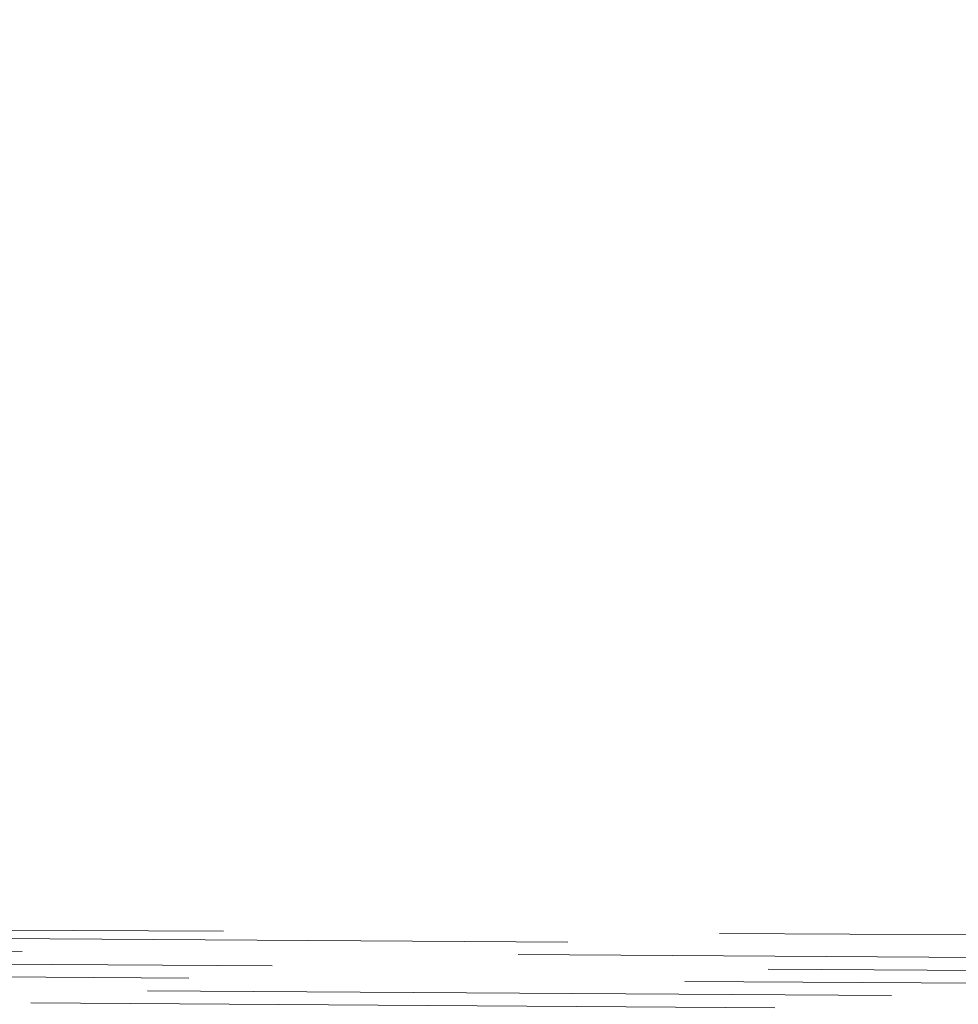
# Model space of a CAD drawing. Extents: x 146022 to 147316, y 438423 to 438809.
# Tile 230 of 256: x 147052.669 to 147053.428, y 438611.951 to 438612.747. Entities that reach past the tile are written whole.
import ezdxf

# ---------------------------------------------------------------- set-up
doc = ezdxf.new("R2010")
doc.units = 0
doc.header["$MEASUREMENT"] = 0
doc.linetypes.add('DGN Style 2', pattern=[1.0028097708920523, 0.6016858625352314, -0.4011239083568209])
doc.linetypes.add('DGN Style 3', pattern=[1.403933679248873, 1.002809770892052, -0.4011239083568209])
doc.layers.add('BR_X_SV_Deck_Top', color=230, linetype='DGN Style 3', lineweight=0)
doc.layers.add('SV_X_Break_Lines', color=4, linetype='DGN Style 2', lineweight=0)

# ---------------------------------------------------------------- blocks, each defined once
blk = doc.blocks.new('*U1358', base_point=(146987.0690416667, 438628.4955, 1138.493))
at = {"layer": 'BR_X_SV_Deck_Top', "color": 136, "linetype": 'DGN Style 2', "lineweight": 0, "flags": 128}
for points, elevation in [([(147087.9306772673, 438644.8511586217), (147087.884000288, 438645.0117390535), (147087.8743622, 438645.0325544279), (147087.8654523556, 438645.0261803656), (147087.8572707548, 438644.9926168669), (147087.8498173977, 438644.9318639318), (147087.8309127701, 438644.7336035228), (147087.7008674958, 438644.6683532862), (147087.3249101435, 438644.6212978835), (147086.7030407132, 438644.5924373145), (147085.835259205, 438644.5817715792), (147078.1640559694, 438644.5676234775), (147068.055535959, 438644.5453106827), (147065.1391803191, 438644.5406839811), (147062.0285196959, 438644.5392933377), (147058.7235540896, 438644.5411387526), (147055.2242835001, 438644.5462202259), (147045.6338219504, 438644.5640855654), (147037.877218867, 438644.5774389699), (147036.6395361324, 438644.5788922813), (147030.4091758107, 438644.5854579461), (147028.6324594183, 438644.5881662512), (147019.7571185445, 438644.6021413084), (147019.5329675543, 438643.8169924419), (147019.4852271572, 438643.6530137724), (147019.3914981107, 438643.3506615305), (147019.1322582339, 438642.5864596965), (147007.4165514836, 438642.5418989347), (147004.7065249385, 438642.5337336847), (147001.597462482, 438642.528335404), (146998.089364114, 438642.5257040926), (146983.2311572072, 438642.5298907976), (146976.8629791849, 438642.5325208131), (146974.1850540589, 438642.5343342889), (146972.6962712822, 438642.5367360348), (146972.1675909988, 438642.5367455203), (146971.5951625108, 438642.533783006), (146971.4515737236, 438642.5333825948), (146971.2871130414, 438642.5331773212), (146971.1017804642, 438642.5331671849), (146970.188194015, 438642.5335752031), (146970.3297516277, 438642.35317777), (146970.3894595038, 438642.2714643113), (146970.5079155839, 438642.1036371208), (146970.6851198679, 438641.8496961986), (146970.921072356, 438641.5096415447), (146971.6286099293, 438640.4880108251), (146971.8768585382, 438640.1285319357), (146972.0909511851, 438639.8163183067), (146972.2708878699, 438639.5513699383), (146973.0172813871, 438638.428117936), (146978.869786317, 438633.1223298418), (146980.0241005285, 438632.0667342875), (146980.9788267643, 438631.1738568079), (146981.7339650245, 438630.443697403), (146982.289515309, 438629.8762560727), (146984.4163780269, 438627.6078720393), (146976.4473393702, 438620.3325016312), (146973.8743463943, 438617.9846930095), (146973.2195818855, 438617.3884441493), (146972.9859720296, 438617.1772989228), (146972.8784868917, 438617.0905296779), (146972.848812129, 438617.0519081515), (146972.8264623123, 438617.0202828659), (146972.7959767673, 438616.9769157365), (146972.7038343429, 438616.8456142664), (146972.6416184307, 438616.7637864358), (146972.5240775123, 438616.6167790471), (146972.3512115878, 438616.4045920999), (146972.123020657, 438616.1272255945), (146971.4407448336, 438615.3006755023), (146971.2150537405, 438615.0273716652), (146970.9446455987, 438614.7006786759), (146970.8999285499, 438614.6472895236), (146970.8320065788, 438614.5691849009), (146972.1212210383, 438614.5574926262), (146972.7251511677, 438614.5522135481), (146974.942380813, 438614.5328107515), (146976.7143335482, 438614.5163005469), (146983.0424281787, 438614.456744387), (146993.9547224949, 438614.3537488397), (146997.6379768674, 438614.3195432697), (147000.5035192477, 438614.2941732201), (147002.5513496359, 438614.2776386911), (147003.7814680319, 438614.2699396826), (147006.8524959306, 438614.2563662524), (147007.8529556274, 438614.2484584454), (147010.212269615, 438614.2233897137), (147016.2748382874, 438614.1505022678), (147017.7612354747, 438613.4928795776), (147018.0603947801, 438613.3498279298), (147018.3208453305, 438613.2025112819), (147018.5425871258, 438613.0509296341), (147018.7256201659, 438612.8950829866), (147019.4894539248, 438612.1578469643), (147028.6895656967, 438612.0978816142), (147032.1258702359, 438612.0762321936), (147033.4640721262, 438612.0684449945), (147034.5489737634, 438612.062682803), (147037.1043111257, 438612.050016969), (147038.3859887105, 438612.0429969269), (147046.1121343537, 438611.9946925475), (147055.5672279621, 438611.9335924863), (147059.0010815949, 438611.9113459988), (147062.2113222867, 438611.8904315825), (147067.9609648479, 438611.8525989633), (147077.4889597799, 438611.7899325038), (147081.2465579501, 438611.7692366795), (147085.4964229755, 438611.7560184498), (147086.4644074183, 438611.7428856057), (147087.1555810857, 438611.7097102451), (147087.5699439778, 438611.6564923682), (147087.7074960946, 438611.5832319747), (147087.7055268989, 438611.292251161), (147087.708152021, 438611.2521252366), (147087.7130960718, 438611.240769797), (147087.7203590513, 438611.2581848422), (147087.7596637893, 438611.4065861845)], 1137.900000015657), ([(147087.9517468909, 438644.7025186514), (147087.8877178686, 438644.9227944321), (147087.8749011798, 438644.9555882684), (147087.8638921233, 438644.9595658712), (147087.854690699, 438644.9347272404), (147087.8472969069, 438644.8810723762), (147087.8299903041, 438644.6995710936), (147087.6539121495, 438644.6397462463), (147087.1386576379, 438644.5963976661), (147086.2842267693, 438644.5695253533), (147085.0906195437, 438644.5591293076), (147081.4554317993, 438644.5533748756), (147078.1889840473, 438644.5474319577), (147076.1507174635, 438644.5432401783), (147073.8424224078, 438644.538234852), (147067.3269309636, 438644.5238025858), (147064.6816249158, 438644.5200122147), (147061.6323253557, 438644.5194653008), (147058.1790322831, 438644.5221618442), (147039.8902656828, 438644.5549258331), (147035.3921702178, 438644.5628304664), (147034.5007991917, 438644.5640757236), (147026.2760335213, 438644.5754021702), (147025.9672972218, 438643.4939706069), (147025.9065109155, 438643.2826966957), (147025.8564675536, 438643.112345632), (147025.8171671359, 438642.9829174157), (147025.7886096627, 438642.894412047), (147025.6804083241, 438642.576873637), (147009.3882519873, 438642.5149063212), (147005.8718385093, 438642.5034582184), (147002.304950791, 438642.4956713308), (146998.6875888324, 438642.4915456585), (146995.0197526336, 438642.4910812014), (146977.7854104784, 438642.4974565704), (146978.4296795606, 438641.5180460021), (146978.6625927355, 438641.166385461), (146978.957448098, 438640.7216572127), (146980.4779715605, 438638.4291007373), (146984.848829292, 438634.4665504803), (146985.7592451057, 438633.6266451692), (146986.6172678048, 438632.8051650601), (146987.4228973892, 438632.0021101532), (146988.1761338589, 438631.2174804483), (146991.5689867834, 438627.5988672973), (146986.7373656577, 438623.1878166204), (146985.732588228, 438622.2809474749), (146984.7889507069, 438621.4507903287), (146983.9064530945, 438620.6973451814), (146983.0850953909, 438620.0206120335), (146979.3947525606, 438617.0415186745), (146979.0726247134, 438616.6777040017), (146978.9860928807, 438616.5722498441), (146978.8645521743, 438616.4118079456), (146978.708002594, 438616.1963783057), (146978.5164441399, 438615.9259609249), (146977.5408173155, 438614.5357084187), (146998.1374773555, 438614.342138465), (147000.9013875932, 438614.3185453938), (147003.0484850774, 438614.3024368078), (147004.5787698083, 438614.2938127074), (147007.837112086, 438614.2807944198), (147009.1478606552, 438614.2736180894), (147010.6363496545, 438614.2618528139), (147012.3025790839, 438614.2454985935), (147014.1465489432, 438614.224555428), (147023.1664692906, 438614.1161131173), (147024.0256945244, 438613.7359684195), (147024.214808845, 438613.6376570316), (147024.413912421, 438613.5056420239), (147024.6230052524, 438613.3399233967), (147024.8420873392, 438613.1405011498), (147025.8877786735, 438612.1312222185), (147031.5710828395, 438612.0942752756), (147032.3900109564, 438612.0892262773), (147033.0786001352, 438612.0852192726), (147033.6368503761, 438612.0822542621), (147034.9517324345, 438612.0757368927), (147035.8847024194, 438612.0703574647), (147037.69745083, 438612.0591072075), (147040.3899776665, 438612.0419861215), (147043.9622829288, 438612.0189942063), (147054.6614681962, 438611.9498546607), (147058.4590560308, 438611.9252652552), (147061.8274305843, 438611.9033516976), (147064.7665918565, 438611.8841139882), (147067.2765398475, 438611.8675521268), (147073.3974501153, 438611.8269549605), (147075.5882167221, 438611.8131211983), (147077.5698338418, 438611.802067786), (147079.3423014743, 438611.7937947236), (147080.9056196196, 438611.7883020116), (147084.7956020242, 438611.7773619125), (147086.0719053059, 438611.7642856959), (147086.9833283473, 438611.7332621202), (147087.5298711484, 438611.6842911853), (147087.7115337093, 438611.6173728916), (147087.7094602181, 438611.4149942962), (147087.7102020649, 438611.3539586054), (147087.7139827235, 438611.3226354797), (147087.720802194, 438611.3210249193), (147087.7306604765, 438611.3491269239), (147087.7837563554, 438611.549598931)], 1137.799999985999), ([(147087.9728165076, 438644.5538787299), (147087.8914354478, 438644.83384984), (147087.8754401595, 438644.8786221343), (147087.8623318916, 438644.8929513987), (147087.852110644, 438644.876837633), (147087.8447764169, 438644.8302808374), (147087.8290678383, 438644.6655386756), (147087.6069568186, 438644.6111392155), (147086.9524051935, 438644.5714974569), (147085.8654129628, 438644.5466133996), (147084.3459801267, 438644.5364870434), (147079.7175717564, 438644.5291603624), (147076.080384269, 438644.5227493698), (147074.1373796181, 438644.5188568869), (147072.1114343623, 438644.5145064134), (147066.5983262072, 438644.5022944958), (147064.2320289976, 438644.4993256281), (147061.267968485, 438644.499577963), (147057.7061446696, 438644.5030515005), (147032.7403699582, 438644.5485045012), (147032.7284308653, 438644.5365597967), (147032.7034572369, 438644.4411590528), (147032.4851478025, 438643.5029456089), (147032.4116094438, 438643.2103045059), (147032.2955908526, 438642.799536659), (147032.2681484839, 438642.7034603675), (147032.248353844, 438642.6342682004), (147032.2362069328, 438642.5919601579), (147032.2317077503, 438642.5765362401), (147032.228556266, 438642.5672875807), (147011.3599518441, 438642.4879137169), (147007.1257686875, 438642.4731499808), (147003.3669068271, 438642.4628761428), (147000.0833662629, 438642.4570922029), (146997.2751469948, 438642.4557981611), (146985.2792067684, 438642.460235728), (146986.518731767, 438640.5724962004), (146986.7221701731, 438640.2646169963), (146986.9335675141, 438639.9455022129), (146987.9386592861, 438638.4300835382), (146990.8278703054, 438635.8107706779), (146991.4943878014, 438635.1865555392), (146992.2557069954, 438634.4364727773), (146993.1118278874, 438633.5605223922), (146994.0627504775, 438632.5587043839), (146998.7215931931, 438627.5898625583), (146997.0273885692, 438626.0431306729), (146996.5149073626, 438625.5958483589), (146995.7035514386, 438624.9168865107), (146994.5933207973, 438624.0062451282), (146993.1842154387, 438622.8639242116), (146985.9110160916, 438616.992507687), (146985.2761428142, 438616.2754749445), (146985.1378122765, 438616.1135408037), (146984.994909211, 438615.9350381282), (146984.8474336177, 438615.7399669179), (146984.6953854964, 438615.5283271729), (146983.9751583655, 438614.5020151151), (146999.2700824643, 438614.3587581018), (147001.5806357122, 438614.3402617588), (147003.6159653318, 438614.3265709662), (147005.376071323, 438614.3176857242), (147009.7027224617, 438614.300399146), (147011.4432246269, 438614.2908699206), (147013.4197427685, 438614.2752471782), (147015.6322768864, 438614.2535309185), (147018.0808269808, 438614.225721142), (147030.0580980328, 438614.0817239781), (147030.2901515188, 438613.9790571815), (147030.3692208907, 438613.9254860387), (147030.5069775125, 438613.8087726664), (147030.7034213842, 438613.6289170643), (147030.9585525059, 438613.3859192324), (147032.2861013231, 438612.1045974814), (147032.6077972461, 438612.1025061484), (147032.6541515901, 438612.1022203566), (147032.6931282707, 438612.1019935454), (147032.724727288, 438612.1018257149), (147032.7991544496, 438612.1014568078), (147033.3834169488, 438612.0977179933), (147035.0803840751, 438612.0867782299), (147037.8900558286, 438612.0686375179), (147041.8124322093, 438612.0432958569), (147053.7557087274, 438611.9661168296), (147057.9170306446, 438611.9391845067), (147061.4435390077, 438611.9162718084), (147064.3352338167, 438611.8973787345), (147066.5921150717, 438611.8825052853), (147071.7640470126, 438611.8482022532), (147073.687474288, 438611.8363098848), (147075.5788071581, 438611.8263600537), (147077.4380456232, 438611.8183527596), (147079.2651896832, 438611.812288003), (147084.0947813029, 438611.7987053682), (147085.6794033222, 438611.785685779), (147086.8110756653, 438611.7568139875), (147087.4897983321, 438611.7120899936), (147087.7155713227, 438611.6515137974), (147087.7136997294, 438611.4688410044), (147087.7148772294, 438611.4156660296), (147087.7198134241, 438611.3931457), (147087.7285083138, 438611.4012800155), (147087.7409618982, 438611.440068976), (147087.8078489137, 438611.6926116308)], 1137.699999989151), ([(147087.9938861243, 438644.4052388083), (147087.8951530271, 438644.7449052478), (147087.8759791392, 438644.8016560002), (147087.8607716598, 438644.8263369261), (147087.8495305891, 438644.8189480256), (147087.842255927, 438644.7794892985), (147087.8281453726, 438644.6315062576), (147087.5600014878, 438644.5825321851), (147086.766152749, 438644.5465972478), (147085.4465991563, 438644.5237014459), (147083.6013407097, 438644.5138447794), (147073.9717844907, 438644.4980667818), (147072.1240417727, 438644.4944735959), (147070.3804463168, 438644.4907779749), (147065.8697214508, 438644.480786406), (147063.9336600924, 438644.4783573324), (147061.5085196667, 438644.4785637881), (147058.5943001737, 438644.4814057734), (147055.1910016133, 438644.4868832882), (147038.1677571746, 438644.5185945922), (147037.9170367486, 438644.2677563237), (147037.8629813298, 438644.1902037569), (147037.8082666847, 438644.0650481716), (147037.7528928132, 438643.8922895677), (147037.6968597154, 438643.6719279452), (147037.4338337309, 438642.5324999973), (147034.8447981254, 438642.5373956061), (147034.3815447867, 438642.5378774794), (147034.3266621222, 438642.5376296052), (147034.3374141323, 438642.5365341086), (147033.7677110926, 438642.5328592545), (147032.9973550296, 438642.5290549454), (147032.503377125, 438642.5270264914), (147031.5992104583, 438642.5237943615), (147030.2848550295, 438642.5193585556), (147028.5603108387, 438642.5137190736), (147023.4146079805, 438642.4970755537), (147019.2354974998, 438642.4828273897), (147016.9060672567, 438642.4743791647), (147014.4167203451, 438642.4650481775), (147007.5652396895, 438642.4389885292), (147005.1360921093, 438642.4305046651), (147002.9872598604, 438642.4245978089), (147001.1187429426, 438642.4212679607), (146999.530541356, 438642.4205151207), (146992.7730030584, 438642.4230148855), (146994.1217837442, 438640.3669317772), (146994.3877960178, 438639.9616408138), (146994.6077839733, 438639.6269463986), (146994.7817476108, 438639.3628485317), (146994.9096869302, 438639.1693472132), (146995.3993470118, 438638.4310663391), (146996.8069113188, 438637.1549908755), (146997.1672459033, 438636.8128949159), (146997.6450078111, 438636.3334965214), (146998.2401970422, 438635.7167956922), (146998.9528135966, 438634.9627924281), (147001.0096941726, 438632.7690471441), (147001.7271401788, 438631.9982652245), (147002.3368177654, 438631.3312284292), (147002.8387269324, 438630.7679367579), (147003.2328676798, 438630.3083902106), (147004.1402184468, 438629.2212595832), (147004.4509288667, 438628.8489868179), (147004.7025470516, 438628.5475164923), (147004.8950730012, 438628.3168486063), (147005.0285067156, 438628.1569831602), (147005.5133155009, 438627.5761501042), (147004.9193082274, 438627.0616319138), (147004.7678203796, 438626.9324278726), (147004.5679313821, 438626.765323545), (147004.3196412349, 438626.5603189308), (147004.0229499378, 438626.3174140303), (147003.1672382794, 438625.6191339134), (147002.6971171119, 438625.2371621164), (147001.9285373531, 438624.6149568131), (147000.8614990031, 438623.7525180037), (146999.4960020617, 438622.6498456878), (146992.4272796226, 438616.9434966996), (146991.4796609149, 438615.8732458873), (146991.2895316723, 438615.6548317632), (146991.1252662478, 438615.4582683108), (146990.9868646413, 438615.28355553), (146990.8743268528, 438615.1306934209), (146990.4094994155, 438614.4683218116), (146998.6118568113, 438614.3909039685), (147000.402687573, 438614.3753777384), (147002.2598838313, 438614.3619781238), (147004.1834455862, 438614.3507051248), (147006.1733728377, 438614.3415587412), (147011.5683328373, 438614.3200038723), (147013.6570813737, 438614.3091016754), (147015.8771069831, 438614.2925612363), (147018.2284096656, 438614.2703825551), (147020.7109894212, 438614.2425656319), (147027.5062382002, 438614.1608695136), (147029.7595011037, 438614.1336039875), (147031.42285323, 438614.1130794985), (147032.4962945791, 438614.0992960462), (147032.9798251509, 438614.0922536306), (147033.4826923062, 438614.0824619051), (147033.6882756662, 438614.0789501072), (147033.9278753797, 438614.0757585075), (147034.2014914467, 438614.0728871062), (147034.5091238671, 438614.0703359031), (147036.0241133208, 438614.0591774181), (147037.0494617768, 438612.8997652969), (147037.2500864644, 438612.6762983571), (147037.4125254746, 438612.5027884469), (147037.5367788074, 438612.379235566), (147037.6228464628, 438612.3056397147), (147037.9353956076, 438612.0787588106), (147055.2989512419, 438611.9665532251), (147058.752568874, 438611.9442017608), (147061.671897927, 438611.9252354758), (147071.7867318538, 438611.8594985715), (147073.5877804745, 438611.8506523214), (147075.5337897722, 438611.8429107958), (147077.6247597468, 438611.8362739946), (147083.3939605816, 438611.8200488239), (147085.2869013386, 438611.8070858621), (147086.6388229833, 438611.7803658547), (147087.4497255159, 438611.7398888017), (147087.7196089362, 438611.6856547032), (147087.7179392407, 438611.5226877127), (147087.7195523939, 438611.4773734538), (147087.7256441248, 438611.4636559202), (147087.7362144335, 438611.4815351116), (147087.75126332, 438611.531011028), (147087.8319414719, 438611.8356243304)], 1137.599999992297), ([(147088.0360253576, 438644.1079589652), (147087.9025881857, 438644.5670160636), (147087.8770570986, 438644.6477237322), (147087.8576511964, 438644.6931079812), (147087.8443704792, 438644.7031688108), (147087.837214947, 438644.6779062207), (147087.8263004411, 438644.5634414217), (147087.466090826, 438644.5253181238), (147086.3936478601, 438644.4967968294), (147084.6089715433, 438644.4778775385), (147082.1120618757, 438644.4685602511), (147074.5039916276, 438644.4565168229), (147069.7545849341, 438644.448701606), (147066.9184702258, 438644.4433210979), (147063.3369222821, 438644.4364207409), (147060.370611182, 438644.4381143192), (147049.0225316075, 438644.4587747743), (147048.2942485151, 438643.7301493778), (147048.1535553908, 438643.5755974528), (147048.043597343, 438643.4242097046), (147047.9643743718, 438643.2759861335), (147047.9158864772, 438643.1309267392), (147047.7613248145, 438642.4613659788), (147038.944476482, 438642.4775922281), (147038.4156573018, 438642.4778310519), (147038.2476145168, 438642.4770720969), (147038.2805356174, 438642.4737178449), (147038.1807729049, 438642.4720712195), (147037.3085987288, 438642.4664452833), (147036.5361872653, 438642.4624659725), (147032.9258881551, 438642.4454507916), (147030.9401867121, 438642.4380861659), (147024.7664201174, 438642.4173638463), (147006.9350656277, 438642.3596892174), (147007.193826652, 438641.924363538), (147007.276928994, 438641.7809200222), (147007.415338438, 438641.5371576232), (147007.6090549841, 438641.1930763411), (147007.8580786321, 438640.7486761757), (147009.1492388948, 438638.4407313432), (147015.6567946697, 438630.643865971), (147018.2494673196, 438627.5376723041), (147015.0728202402, 438624.7861189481), (147014.3224832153, 438624.1439511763), (147013.4328923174, 438623.396685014), (147012.4040475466, 438622.5443204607), (147011.2359489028, 438621.5868575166), (147005.4598961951, 438616.8734675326), (147005.3724210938, 438616.6991402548), (147005.318410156, 438616.6248778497), (147005.1938666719, 438616.4768023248), (147004.9987906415, 438616.2549136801), (147004.7331820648, 438615.9592119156), (147003.3290994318, 438614.4070397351), (147015.6624956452, 438614.3577632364), (147018.1932111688, 438614.3459005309), (147020.4996165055, 438614.3314309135), (147022.5817116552, 438614.3143543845), (147024.4394966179, 438614.2946709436), (147029.0945096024, 438614.2387058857), (147030.7203390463, 438614.2184262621), (147032.1065676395, 438614.199561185), (147033.2531953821, 438614.182110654), (147034.160222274, 438614.1660746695), (147036.2594928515, 438614.1251981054), (147037.1177216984, 438614.1105377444), (147038.117955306, 438614.0972140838), (147039.2601936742, 438614.085227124), (147040.5444368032, 438614.0745768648), (147046.8689158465, 438614.0279946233), (147047.4799821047, 438613.3370318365), (147047.6207413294, 438613.1884690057), (147047.7811334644, 438613.0389074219), (147047.9611585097, 438612.888347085), (147048.1608164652, 438612.736787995), (147049.1383637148, 438612.0271818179), (147058.698074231, 438611.9654057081), (147060.5995041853, 438611.9530998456), (147066.8638377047, 438611.9119441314), (147067.9852469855, 438611.9058759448), (147069.6057271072, 438611.8992368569), (147074.343899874, 438611.8842459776), (147081.992319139, 438611.8627357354), (147084.5018973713, 438611.8498860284), (147086.2943176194, 438611.8274695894), (147087.3695798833, 438611.7954864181), (147087.7276841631, 438611.7539365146), (147087.7264182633, 438611.6303811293), (147087.7289027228, 438611.6007883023), (147087.737305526, 438611.6046763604), (147087.7516266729, 438611.6420453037), (147087.7718661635, 438611.7128951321), (147087.8801265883, 438612.1216497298)], 1137.399999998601)]:
    blk.add_lwpolyline(points, dxfattribs=dict(at, elevation=elevation))
at = {"layer": 'BR_X_SV_Deck_Top', "color": 132, "linetype": 'DGN Style 2', "lineweight": 13, "elevation": 1137.49999999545, "flags": 128}
blk.add_lwpolyline([(147088.0149557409, 438644.2565988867), (147087.8988706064, 438644.6559606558), (147087.8765181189, 438644.7246898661), (147087.8592114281, 438644.7597224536), (147087.8469505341, 438644.7610584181), (147087.839735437, 438644.7286977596), (147087.8272229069, 438644.5974738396), (147087.5130461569, 438644.5539251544), (147086.5799003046, 438644.5216970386), (147085.0277853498, 438644.5007894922), (147082.8567012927, 438644.4912025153), (147071.8631847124, 438644.473384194), (147068.6494582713, 438644.4670495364), (147065.1411166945, 438644.4592783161), (147063.6352911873, 438644.4573890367), (147059.4824556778, 438644.4597600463), (147056.8354456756, 438644.4640203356), (147043.5951443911, 438644.4886846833), (147043.1056426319, 438643.9989528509), (147043.0082683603, 438643.8829006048), (147042.9259320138, 438643.7446289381), (147042.8586335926, 438643.5841378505), (147042.8063730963, 438643.4014273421), (147042.5975792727, 438642.4969329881), (147037.3394350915, 438642.5068756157), (147036.3986010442, 438642.5078542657), (147036.2871383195, 438642.507350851), (147036.3089748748, 438642.5051259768), (147035.1519491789, 438642.4976626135), (147032.5841782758, 438642.4858166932), (147003.5921855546, 438642.3893850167), (147001.7859357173, 438642.3852320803), (147000.2667993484, 438642.3857940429), (147002.112673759, 438639.570341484), (147002.3384036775, 438639.2214411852), (147002.4932913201, 438638.9773347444), (147002.577336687, 438638.8380221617), (147002.8042497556, 438638.4324157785), (147011.8813914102, 438627.5569112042), (147009.9960642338, 438625.9238754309), (147009.5152550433, 438625.5137930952), (147008.8808248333, 438624.9834185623), (147008.0927736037, 438624.3327518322), (147007.1511013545, 438623.5617929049), (147003.4792004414, 438620.566005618), (147001.9425218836, 438619.3165780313), (146998.9435431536, 438616.8944857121), (146997.4412510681, 438615.1961227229), (146997.2556232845, 438614.9814984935), (146997.1262956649, 438614.8271441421), (146997.0532682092, 438614.7330596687), (146996.8438404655, 438614.4346285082), (147000.5394080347, 438614.3997479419), (147001.5352926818, 438614.3919973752), (147004.7509258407, 438614.3748392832), (147013.4339432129, 438614.3396085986), (147015.8230688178, 438614.3279089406), (147018.1429939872, 438614.312177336), (147020.3937187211, 438614.2924137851), (147022.5752430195, 438614.2686182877), (147030.239920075, 438614.1760151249), (147032.8747449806, 438614.1407033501), (147033.5700237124, 438614.12916415), (147035.4029986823, 438614.0947439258), (147036.7308425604, 438614.0790571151), (147041.4465145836, 438614.0435860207), (147042.2647219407, 438613.1183985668), (147042.4354138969, 438612.9323836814), (147042.5968294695, 438612.7708479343), (147042.7489686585, 438612.6337913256), (147042.891831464, 438612.5212138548), (147043.5368796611, 438612.0529703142), (147069.8859894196, 438611.8826872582), (147073.6295339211, 438611.8674688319), (147082.6931398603, 438611.8413922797), (147084.894399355, 438611.8284859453), (147086.4665703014, 438611.8039177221), (147087.4096526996, 438611.7676876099), (147087.7236465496, 438611.7197956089), (147087.7221787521, 438611.576534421), (147087.7242275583, 438611.5390808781), (147087.7314748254, 438611.5341661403), (147087.7439205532, 438611.5617902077), (147087.7615647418, 438611.6219530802), (147087.8560340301, 438611.9786370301)], dxfattribs=at)

msp = doc.modelspace()

# ---------------------------------------------------------------- linework, layer by layer
at = {"layer": 'SV_X_Break_Lines'}
msp.add_polyline3d([(147087.753, 438611.968, 1136.773), (147062.862, 438611.964, 1137.155), (147032.67, 438612.103, 1137.694), (147002.15, 438612.23, 1138.171), (146972.129, 438612.382, 1138.618), (146942.042, 438612.462, 1138.981), (146913.346, 438612.539, 1139.336), (146913.349, 438612.536, 1139.336), (146886.231, 438612.637, 1139.747)], dxfattribs=at)

# ---------------------------------------------------------------- block references
at = {"layer": 'BR_X_SV_Deck_Top'}
msp.add_blockref('*U1358', (146987.0690416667, 438628.4955, 1138.493), dxfattribs=at)

doc.saveas('drawing.dxf')
